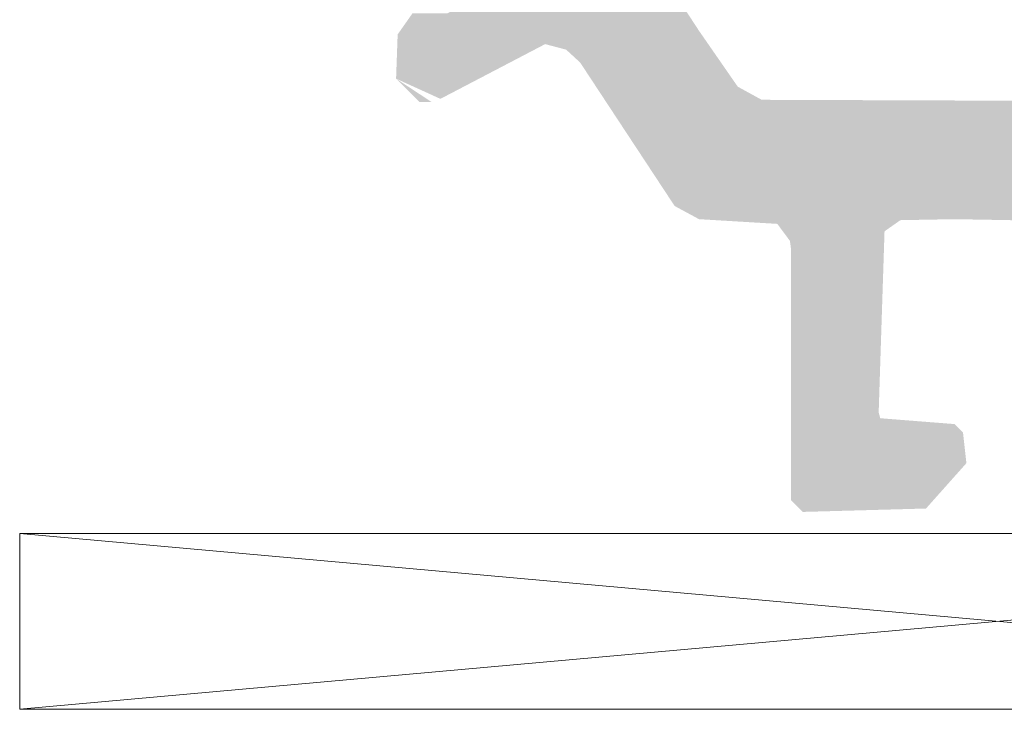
# Model space of a CAD drawing. Header units: millimetres. Extents: x 10199 to 83623, y 33714 to 105138.
# Tile 27 of 41: x 61847 to 61864, y 71113 to 71125. Entities that reach past the tile are written whole.
import ezdxf

# ---------------------------------------------------------------- set-up
doc = ezdxf.new("R2010")
doc.units = ezdxf.units.MM
for name, color, linetype, lineweight, true_color in [('HatchPoliamid', 7, 'Continuous', 9, 0x999999), ('Plastik', 7, 'Continuous', 20, 0x004c00), ('узл_dwg', 7, 'Continuous', 9, 0x767676)]:
    doc.layers.add(name, color=color, linetype=linetype, lineweight=lineweight, true_color=true_color)

# ---------------------------------------------------------------- blocks, each defined once
blk = doc.blocks.new('узл_dwg-3022285-5_14 Примыкание шахты')
at = {"layer": 'HatchPoliamid'}
h = blk.add_hatch(color=256, dxfattribs=at)
h.paths.add_polyline_path([(61877.152, 71124.99), (61877.728, 71124.637), (61877.707, 71124.785), (61877.409, 71125.047)])
h.paths.add_polyline_path([(61853.756, 71123.872), (61854.156, 71123.472), (61854.365, 71123.472)])
h.paths.add_polyline_path([(61870.806, 71116.472), (61871.006, 71116.672), (61871.073, 71121.222), (61871.377, 71121.455), (61871.506, 71121.472), (61872.577, 71121.472), (61872.994, 71121.697), (61874.868, 71124.381), (61875.289, 71124.45), (61875.55, 71124.364), (61877.147, 71123.547), (61877.756, 71123.872), (61877.707, 71124.497), (61876.998, 71124.972), (61876.701, 71125.055), (61876.485, 71125.274), (61876.406, 71125.572), (61876.485, 71125.869), (61876.701, 71126.089), (61877.147, 71126.154), (61877.172, 71126.172), (61877.756, 71126.69), (61877.756, 71127.272), (61876.998, 71127.616), (61875.15, 71126.672), (61874.172, 71126.641), (61873.58, 71126.22), (61871.915, 71123.735), (61871.377, 71123.489), (61870.806, 71123.472), (61860.006, 71123.511), (61859.597, 71123.735), (61858.935, 71124.689), (61857.932, 71126.22), (61857.34, 71126.641), (61855.962, 71126.779), (61854.36, 71127.593), (61853.756, 71127.272), (61853.81, 71126.354), (61854.103, 71126.097), (61854.668, 71126.149), (61854.933, 71125.993), (61855.086, 71125.726), (61855.086, 71125.418), (61854.933, 71125.15), (61854.639, 71124.99), (61854.36, 71124.99), (61854.038, 71124.99), (61853.783, 71124.628), (61853.756, 71123.872), (61854.514, 71123.527), (61856.304, 71124.462), (61856.663, 71124.368), (61856.903, 71124.147), (61858.518, 71121.697), (61858.935, 71121.472), (61860.273, 71121.392), (61860.489, 71121.101), (61860.506, 71120.972), (61860.506, 71116.672), (61860.706, 71116.472), (61862.815, 71116.53), (61863.506, 71117.305), (61863.447, 71117.83), (61863.306, 71117.972), (61862.033, 71118.072), (61862.006, 71118.172), (61862.106, 71121.265), (61862.377, 71121.455), (61863.306, 71121.472), (61869.306, 71121.366), (61869.489, 71121.101), (61869.506, 71120.972), (61869.406, 71117.999), (61869.306, 71117.972), (61868.206, 71117.972), (61868.006, 71117.772), (61868.119, 71117.109), (61868.84, 71116.472), (61869.306, 71116.472)])
h.paths.add_polyline_path([(61877.409, 71126.097), (61877.728, 71126.506), (61877.707, 71126.616), (61877.152, 71126.154)])
h.paths.add_polyline_path([(61877.756, 71127.272), (61877.356, 71127.672), (61877.184, 71127.647)])
h.paths.add_polyline_path([(61877.152, 71135.218), (61877.469, 71135.214), (61877.728, 71135.571), (61877.707, 71135.681), (61877.397, 71135.423)])
h.paths.add_polyline_path([(61877.756, 71136.336), (61877.356, 71136.736), (61877.277, 71136.651), (61877.753, 71136.338)])
h.paths.add_polyline_path([(61877.756, 71132.936), (61877.756, 71133.518), (61876.998, 71134.036), (61876.701, 71134.119), (61876.485, 71134.339), (61876.406, 71134.636), (61876.485, 71134.934), (61876.701, 71135.153), (61877.051, 71135.23), (61877.152, 71135.218), (61877.756, 71135.754), (61877.707, 71136.362), (61876.946, 71136.651), (61875.208, 71135.746), (61874.868, 71135.827), (61874.609, 71136.061), (61872.994, 71138.511), (61872.577, 71138.736), (61871.239, 71138.816), (61871.023, 71139.107), (61871.006, 71139.236), (61870.909, 71143.633), (61870.806, 71143.736), (61868.699, 71143.678), (61868.106, 71143.018), (61868.206, 71142.265), (61868.306, 71142.236), (61869.479, 71142.136), (61869.506, 71142.036), (61869.406, 71138.943), (61869.135, 71138.753), (61868.206, 71138.736), (61862.256, 71138.803), (61862.023, 71139.107), (61862.006, 71139.236), (61862.106, 71142.209), (61862.377, 71142.236), (61863.382, 71142.342), (61863.406, 71142.57), (61863.406, 71143.086), (61862.673, 71143.736), (61860.706, 71143.736), (61860.506, 71143.536), (61860.439, 71138.986), (61860.135, 71138.753), (61859.437, 71138.736), (61858.935, 71138.736), (61858.518, 71138.511), (61856.644, 71135.827), (61856.304, 71135.746), (61855.968, 71135.84), (61854.36, 71136.658), (61853.756, 71136.336), (61853.81, 71135.418), (61854.103, 71135.161), (61854.668, 71135.214), (61854.933, 71135.058), (61855.086, 71134.79), (61855.086, 71134.482), (61854.933, 71134.215), (61854.668, 71134.059), (61854.36, 71134.054), (61854.038, 71134.054), (61853.783, 71133.693), (61853.756, 71132.936), (61854.514, 71132.592), (61856.362, 71133.536), (61857.34, 71133.567), (61858.08, 71134.215), (61859.597, 71136.473), (61860.028, 71136.706), (61860.36, 71136.736), (61871.506, 71136.697), (61871.915, 71136.473), (61872.309, 71135.927), (61873.58, 71133.988), (61874.172, 71133.567), (61875.55, 71133.429), (61877.051, 71132.561)])
h.paths.add_polyline_path([(61877.147, 71132.536), (61877.381, 71132.561), (61877.756, 71132.936), (61877.184, 71132.561)])
h.paths.add_polyline_path([(61854.156, 71132.536), (61854.328, 71132.561), (61854.131, 71132.561)])
h.paths.add_polyline_path([(61877.753, 71133.554), (61877.707, 71133.85), (61877.409, 71134.111), (61877.174, 71134.036)])
at = {"layer": 'Plastik'}
blk.add_line((61847.322, 71113.104), (61847.322, 71116.104), dxfattribs=at)
at = {"layer": 'Plastik', "flags": 128}
blk.add_lwpolyline([(61880.761, 71116.104), (61847.322, 71116.104), (61880.761, 71113.101), (61880.761, 71116.104), (61847.322, 71113.104), (61880.761, 71113.101)], dxfattribs=at)

msp = doc.modelspace()

# ---------------------------------------------------------------- block references
at = {"layer": 'узл_dwg', "color": 253, "true_color": 0x999999}
msp.add_blockref('узл_dwg-3022285-5_14 Примыкание шахты', (0, 0), dxfattribs=at)

doc.saveas('drawing.dxf')
